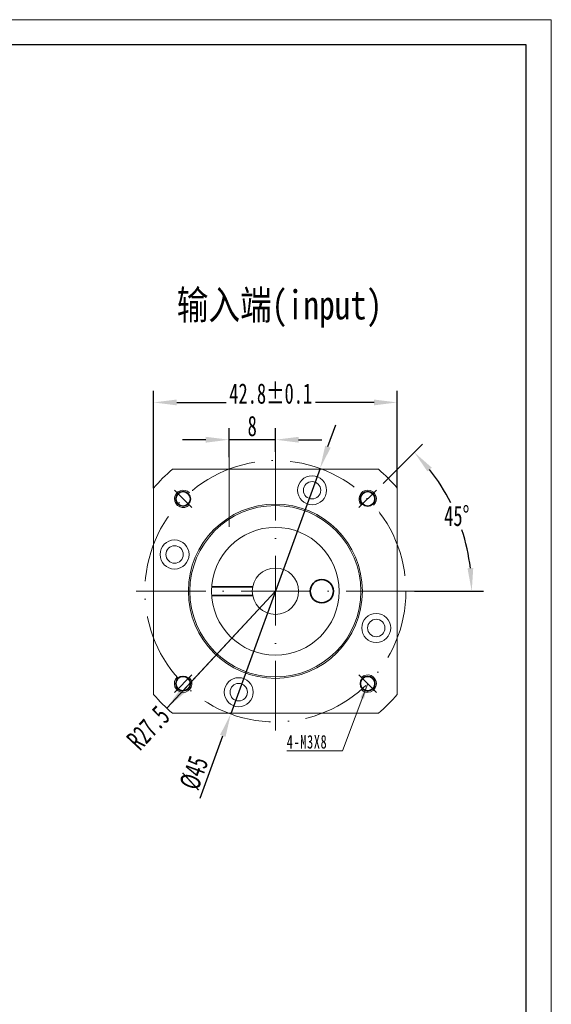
# Model space of a CAD drawing. Header units: millimetres. Extents: x 1426 to 1791, y 1047 to 1305.
# Tile 5 of 5: x 1699 to 1791, y 1135 to 1305. Entities that reach past the tile are written whole.
import ezdxf

# ---------------------------------------------------------------- set-up
doc = ezdxf.new("R2010")
doc.units = ezdxf.units.MM
doc.header["$PDSIZE"] = -5
doc.linetypes.add('ACAD_ISO10W100', pattern=[18, 12, -3, 0, -3])
doc.layers.get('0').update_dxf_attribs({"lineweight": 18})
doc.layers.get('Defpoints').update_dxf_attribs({"lineweight": 18})
for name, color, linetype, lineweight in [('7标注层', 4, 'Continuous', 35), ('中心线层', 7, 'ACAD_ISO10W100', 20), ('图框_外框线', 7, 'Continuous', 18), ('尺寸线层', 3, 'Continuous', 18), ('粗实线层', 7, 'Continuous', 35), ('细实线层', 7, 'Continuous', 18)]:
    doc.layers.add(name, color=color, linetype=linetype, lineweight=lineweight)
doc.styles.add('PC_TEXTSTYLE', font='txt', dxfattribs={"width": 0.8})
doc.styles.add('标准', font='txt', dxfattribs={"width": 0.667})
doc.dimstyles.new('GB_尺寸', dxfattribs={"dimtxt": 3.5, "dimasz": 4, "dimexe": 2, "dimexo": 0, "dimtad": 1, "dimdsep": 46, "dimtxsty": '标准', "dimblk": '_CAXARROW', "dimcen": 0, "dimdle": 8, "dimazin": 2, "dimtfac": 0.707107, "dimtdec": 3, "dimtmove": 2, "dimatfit": 3, "dimfxl": 1, "dimfrac": 2, "dimtolj": 1, "dimarcsym": 1})
doc.dimstyles.new('标准', dxfattribs={"dimtxt": 3.5, "dimasz": 4, "dimexe": 2, "dimexo": 0, "dimtad": 1, "dimdsep": 46, "dimtxsty": '标准', "dimblk": '_CAXARROW', "dimcen": 0, "dimdle": 8, "dimazin": 2, "dimtfac": 0.707107, "dimtdec": 3, "dimtmove": 2, "dimatfit": 3, "dimfxl": 1, "dimfrac": 2, "dimtolj": 1, "dimarcsym": 1})

# ---------------------------------------------------------------- blocks, each defined once
blk = doc.blocks.new('_CAXARROW')
blk.add_hatch(color=0).paths.add_polyline_path([(0, 0), (-1, 0.125), (-1, -0.125)], flags=0)
blk = doc.blocks.new('*D28')
at = {"layer": 'Defpoints', "color": 0, "lineweight": -2}
for p in [(1761.99, 1224.77), (1757.39, 1220.18), (1719.43, 1206.21), (1767.43, 1206.21)]:
    blk.add_point(p, dxfattribs=at)
at = {"layer": '尺寸线层', "color": 0, "lineweight": -2}
for p, q in [((1761.99, 1224.77), (1768.78, 1231.56)), ((1767.43, 1206.21), (1779.28, 1206.21))]:
    blk.add_line(p, q, dxfattribs=at)
for start, end in [(26.7037, 38.2258), (6.7742, 18.2114)]:
    blk.add_arc((1743.43, 1206.21), 33.85, start, end, dxfattribs=at)
at = {"layer": '尺寸线层', "color": 0, "lineweight": -2, "xscale": 4, "yscale": 4, "zscale": 4}
for p, rotation in [((1767.36, 1230.15), 131.6129178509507), ((1777.28, 1206.21), 273.3870821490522)]:
    blk.add_blockref('_CAXARROW', p, dxfattribs=dict(at, rotation=rotation))
at = {"layer": '尺寸线层', "color": 0, "insert": (1774.7, 1219.16), "char_height": 3.5, "attachment_point": 5, "style": '标准', "bg_fill": 3, "box_fill_scale": 1.1, "bg_fill_color": 257, "bg_fill_transparency": 0}
blk.add_mtext('\\A1;45%%d', dxfattribs=at)
at = {"layer": 'Defpoints', "color": 0, "lineweight": -2}
blk.add_point((1774.7, 1219.16), dxfattribs=at)
blk = doc.blocks.new('*D29')
at = {"layer": 'Defpoints', "color": 0, "lineweight": -2}
blk.add_point((1743.43, 1206.21), dxfattribs=at)
at = {"layer": '尺寸线层', "color": 0, "lineweight": -2}
blk.add_line((1727.41, 1189.01), (1743.43, 1206.21), dxfattribs=at)
at = {"layer": '尺寸线层', "color": 0, "insert": (1721.51, 1182.68), "char_height": 3.5, "attachment_point": 5, "rotation": 47.0336, "style": '标准', "bg_fill": 3, "box_fill_scale": 1.1, "bg_fill_color": 257, "bg_fill_transparency": 0}
blk.add_mtext('\\A1;R27.5', dxfattribs=at)
at = {"layer": 'Defpoints', "color": 0, "lineweight": -2}
blk.add_point((1724.68, 1186.09), dxfattribs=at)
at = {"layer": '尺寸线层', "color": 0, "lineweight": -2}
blk.add_line((1743.43, 1206.21), (1724.68, 1186.09), dxfattribs=at)
at = {"layer": '尺寸线层', "color": 0, "lineweight": -2, "xscale": 4, "yscale": 4, "zscale": 4, "rotation": 227.0335635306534}
blk.add_blockref('_CAXARROW', (1724.68, 1186.09), dxfattribs=at)
blk = doc.blocks.new('*D30')
at = {"layer": 'Defpoints', "color": 0, "lineweight": -2}
for p in [(1735.43, 1232.3), (1735.43, 1229.32), (1743.43, 1230.21)]:
    blk.add_point(p, dxfattribs=at)
at = {"layer": '尺寸线层', "color": 0, "lineweight": -2}
for p, q in [((1735.43, 1229.32), (1735.43, 1234.3)), ((1743.43, 1230.21), (1743.43, 1234.3)), ((1731.43, 1232.3), (1727.43, 1232.3)), ((1743.43, 1232.3), (1735.43, 1232.3)), ((1747.43, 1232.3), (1751.43, 1232.3))]:
    blk.add_line(p, q, dxfattribs=at)
at = {"layer": '尺寸线层', "color": 0, "lineweight": -2, "xscale": 4, "yscale": 4, "zscale": 4}
blk.add_blockref('_CAXARROW', (1735.43, 1232.3), dxfattribs=at)
at = {"layer": '尺寸线层', "color": 0, "lineweight": -2, "xscale": 4, "yscale": 4, "zscale": 4, "rotation": 180}
blk.add_blockref('_CAXARROW', (1743.43, 1232.3), dxfattribs=at)
at = {"layer": '尺寸线层', "color": 0, "insert": (1739.43, 1234.64), "char_height": 3.5, "attachment_point": 5, "style": '标准', "bg_fill": 3, "box_fill_scale": 1.1, "bg_fill_color": 257, "bg_fill_transparency": 0}
blk.add_mtext('\\A1;8', dxfattribs=at)
blk = doc.blocks.new('*D31')
at = {"layer": 'Defpoints', "color": 0, "lineweight": -2}
for p in [(1751.12, 1227.35), (1735.73, 1185.07)]:
    blk.add_point(p, dxfattribs=at)
at = {"layer": '尺寸线层', "color": 0, "lineweight": -2}
for p, q in [((1752.49, 1231.11), (1753.85, 1234.87)), ((1751.12, 1227.35), (1735.73, 1185.07)), ((1730.46, 1170.58), (1734.37, 1181.31))]:
    blk.add_line(p, q, dxfattribs=at)
at = {"layer": '尺寸线层', "color": 0, "lineweight": -2, "xscale": 4, "yscale": 4, "zscale": 4}
for p, rotation in [((1751.12, 1227.35), 250.0089731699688), ((1735.73, 1185.07), 70.00897316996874)]:
    blk.add_blockref('_CAXARROW', p, dxfattribs=dict(at, rotation=rotation))
at = {"layer": '尺寸线层', "color": 0, "insert": (1729.42, 1174.91), "char_height": 3.5, "attachment_point": 5, "rotation": 70.009, "style": '标准', "bg_fill": 3, "box_fill_scale": 1.1, "bg_fill_color": 257, "bg_fill_transparency": 0}
blk.add_mtext('\\A1;%%C45', dxfattribs=at)
blk = doc.blocks.new('*D45')
at = {"layer": 'Defpoints', "color": 0, "lineweight": -2}
for p in [(1764.43, 1238.72), (1722.43, 1223.97), (1764.43, 1223.97)]:
    blk.add_point(p, dxfattribs=at)
at = {"layer": '尺寸线层', "color": 0, "lineweight": -2}
for p, q in [((1722.43, 1223.97), (1722.43, 1240.72)), ((1764.43, 1223.97), (1764.43, 1240.72)), ((1726.43, 1238.72), (1734.91, 1238.72)), ((1760.43, 1238.72), (1750.33, 1238.72))]:
    blk.add_line(p, q, dxfattribs=at)
at = {"layer": '尺寸线层', "color": 0, "lineweight": -2, "xscale": 4, "yscale": 4, "zscale": 4, "rotation": 180}
blk.add_blockref('_CAXARROW', (1722.43, 1238.72), dxfattribs=at)
at = {"layer": '尺寸线层', "color": 0, "lineweight": -2, "xscale": 4, "yscale": 4, "zscale": 4}
blk.add_blockref('_CAXARROW', (1764.43, 1238.72), dxfattribs=at)
at = {"layer": '尺寸线层', "color": 0, "insert": (1742.62, 1240.23), "char_height": 3.5, "attachment_point": 5, "style": '标准', "bg_fill": 3, "box_fill_scale": 1.1, "bg_fill_color": 257, "bg_fill_transparency": 0}
blk.add_mtext('\\A1;\\A1;42.8{\\H1x;%%P0.1}', dxfattribs=at)

msp = doc.modelspace()

# ---------------------------------------------------------------- hatches: boundary and pattern name
at = {"layer": '尺寸线层', "linetype": 'Continuous'}
msp.add_hatch(color=0, dxfattribs=at).paths.add_polyline_path([(1759.336, 1190.3), (1758.711, 1187.686), (1758.087, 1187.92)], flags=0)

# ---------------------------------------------------------------- linework, layer by layer
at = {"layer": '中心线层'}
for p, q in [((1735.426, 1229.317), (1735.426, 1215.838)), ((1743.426, 1182.21), (1743.426, 1230.21)), ((1719.426, 1206.21), (1767.426, 1206.21)), ((1757.833, 1191.802), (1760.839, 1188.797))]:
    msp.add_line(p, q, dxfattribs=at)
at = {"layer": '图框_外框线', "color": 3}
msp.add_lwpolyline([(1426.366, 1046.779), (1791.002, 1046.779), (1791.002, 1304.629), (1426.366, 1304.629)], close=True, dxfattribs=at)
at = {"layer": '图框_外框线', "color": 3, "lineweight": 25}
msp.add_lwpolyline([(1448.07, 1051.12), (1786.662, 1051.12), (1786.662, 1300.288), (1448.07, 1300.288)], close=True, dxfattribs=at)
at = {"layer": '尺寸线层', "color": 0, "linetype": 'Continuous'}
msp.add_line((1759.336, 1190.3), (1754.983, 1178.699), dxfattribs=at)
at = {"layer": '尺寸线层', "color": 0}
msp.add_line((1754.983, 1178.699), (1745.37, 1178.699), dxfattribs=at)
at = {"layer": '尺寸线层'}
msp.add_lwpolyline([(1735.302, 1241.376), (1735.302, 1239.222), (1737.442, 1239.222), (1737.442, 1241.376)], close=True, dxfattribs=at)
msp.add_arc((1759.336, 1190.3), 1.5, 222.50809, 135, dxfattribs=at)
at = {"layer": '粗实线层'}
msp.add_circle((1759.336, 1190.3), 1.25, dxfattribs=at)
at = {"layer": '细实线层'}
for p, q in [((1725.671, 1227.21), (1761.181, 1227.21)), ((1722.426, 1188.454), (1722.426, 1223.965)), ((1764.426, 1223.965), (1764.426, 1188.454)), ((1761.181, 1185.21), (1725.671, 1185.21))]:
    msp.add_line(p, q, dxfattribs=at)
for centre, radius in [((1749.753, 1223.594), 2.5), ((1749.753, 1223.594), 1.5), ((1743.426, 1206.21), 15), ((1743.426, 1206.21), 14.75), ((1743.426, 1206.21), 11), ((1726.042, 1212.537), 2.5), ((1726.042, 1212.537), 1.5), ((1743.426, 1206.21), 4), ((1760.81, 1199.882), 2.5), ((1760.81, 1199.882), 1.5), ((1737.099, 1188.825), 2.5), ((1737.099, 1188.825), 1.5)]:
    msp.add_circle(centre, radius, dxfattribs=at)
for start, end in [(130.21417, 139.78583), (40.21417, 49.78583), (220.21417, 229.78583), (310.21417, 319.78583)]:
    msp.add_arc((1743.426, 1206.21), 27.5, start, end, dxfattribs=at)

# ---------------------------------------------------------------- texts
at = {"layer": '7标注层', "color": 0, "insert": (1726.413, 1258.019), "char_height": 5, "width": 57.28332, "attachment_point": 1, "style": 'PC_TEXTSTYLE'}
msp.add_mtext('{\\fSimHei|b0|i0|c134|p2;输入端(input)}', dxfattribs=at)

# ---------------------------------------------------------------- next in the draw order: dimensions: what is measured, and where the dimension line sits
at = {"layer": '尺寸线层'}
dim = msp.add_angular_dim_2l(base=(1774.7009, 1219.1642), line1=((1761.9876, 1224.7713), (1757.3914, 1220.1751)), line2=((1719.4261, 1206.2097), (1767.4261, 1206.2097)), dimstyle='标准', override={"dimtad": 0, "dimtih": 1, "dimtoh": 1, "dimsah": 1, "dimtfill": 1, "dimtzin": 0}, dxfattribs=at)
dim.commit()
dim.dimension.update_dxf_attribs({"geometry": '*D28', "text_midpoint": (1774.7009, 1219.1642)})

# ---------------------------------------------------------------- next in the draw order: linework, layer by layer
at = {"layer": '中心线层'}
msp.add_line((1757.833, 1220.617), (1760.839, 1223.622), dxfattribs=at)
at = {"layer": '尺寸线层'}
msp.add_arc((1759.336, 1222.12), 1.5, 312.50809, 225, dxfattribs=at)
at = {"layer": '粗实线层'}
msp.add_circle((1759.336, 1222.12), 1.25, dxfattribs=at)

# ---------------------------------------------------------------- next in the draw order: dimensions: what is measured, and where the dimension line sits
at = {"layer": '尺寸线层'}
dim = msp.add_linear_dim(base=(1735.426, 1232.301), p1=(1743.426, 1230.21), p2=(1735.426, 1229.317), dimstyle='标准', override={"dimsah": 1, "dimtfill": 1, "dimtzin": 0}, dxfattribs=at)
dim.commit()
dim.dimension.update_dxf_attribs({"geometry": '*D30', "text_midpoint": (1739.426, 1234.637)})
dim = msp.add_radius_dim(center=(1743.426, 1206.21), mpoint=(1724.683, 1186.087), dimstyle='标准', override={"dimpost": 'R<>', "dimsah": 1, "dimtfill": 1, "dimtzin": 0}, dxfattribs=at)
dim.commit()
dim.dimension.update_dxf_attribs({"geometry": '*D29', "text_midpoint": (1721.508, 1182.678), "dimtype": 164})

# ---------------------------------------------------------------- next in the draw order: linework, layer by layer
at = {"layer": '中心线层'}
msp.add_line((1729.019, 1191.802), (1726.014, 1188.797), dxfattribs=at)
msp.add_circle((1743.426, 1206.21), 22.5, dxfattribs=at)
at = {"layer": '尺寸线层'}
msp.add_arc((1727.516, 1190.3), 1.5, 132.50809, 45, dxfattribs=at)
at = {"layer": '粗实线层'}
msp.add_circle((1727.516, 1190.3), 1.25, dxfattribs=at)

# ---------------------------------------------------------------- next in the draw order: texts
at = {"layer": '尺寸线层', "color": 0, "insert": (1748.883, 1180.269), "char_height": 2.33333, "width": 14.05047, "attachment_point": 5, "line_spacing_factor": 1.15057, "style": '标准'}
msp.add_mtext('{\\T1.1;4-M3X8}', dxfattribs=at)

# ---------------------------------------------------------------- next in the draw order: dimensions: what is measured, and where the dimension line sits
at = {"layer": '尺寸线层'}
dim = msp.add_diameter_dim_2p(p1=(1751.118, 1227.354), p2=(1735.734, 1185.065), dimstyle='标准', override={"dimpost": '%%C<>', "dimsah": 1, "dimtfill": 1, "dimtzin": 0}, dxfattribs=at)
dim.commit()
dim.dimension.update_dxf_attribs({"geometry": '*D31', "text_midpoint": (1729.416, 1174.905)})

# ---------------------------------------------------------------- next in the draw order: linework, layer by layer
at = {"layer": '中心线层'}
msp.add_line((1729.019, 1220.617), (1726.014, 1223.622), dxfattribs=at)
at = {"layer": '尺寸线层'}
msp.add_arc((1727.516, 1222.12), 1.5, 42.50809, 315, dxfattribs=at)
at = {"layer": '粗实线层'}
for p, q in [((1739.497, 1206.96), (1732.452, 1206.96)), ((1739.497, 1205.46), (1732.452, 1205.46))]:
    msp.add_line(p, q, dxfattribs=at)
for centre, radius in [((1727.516, 1222.12), 1.25), ((1751.426, 1206.21), 2)]:
    msp.add_circle(centre, radius, dxfattribs=at)

# ---------------------------------------------------------------- next in the draw order: dimensions: what is measured, and where the dimension line sits
at = {"layer": '尺寸线层'}
dim = msp.add_linear_dim(base=(1764.426, 1238.722), p1=(1722.426, 1223.965), p2=(1764.426, 1223.965), text='\\A1;42.8{\\H1x;%%P0.1}', dimstyle='GB_尺寸', override={"dimsah": 1, "dimtfac": 1, "dimtfill": 1, "dimtzin": 0}, dxfattribs=at)
dim.commit()
dim.dimension.update_dxf_attribs({"geometry": '*D45', "text_midpoint": (1742.619, 1240.233), "dimtype": 160})

doc.saveas('drawing.dxf')
